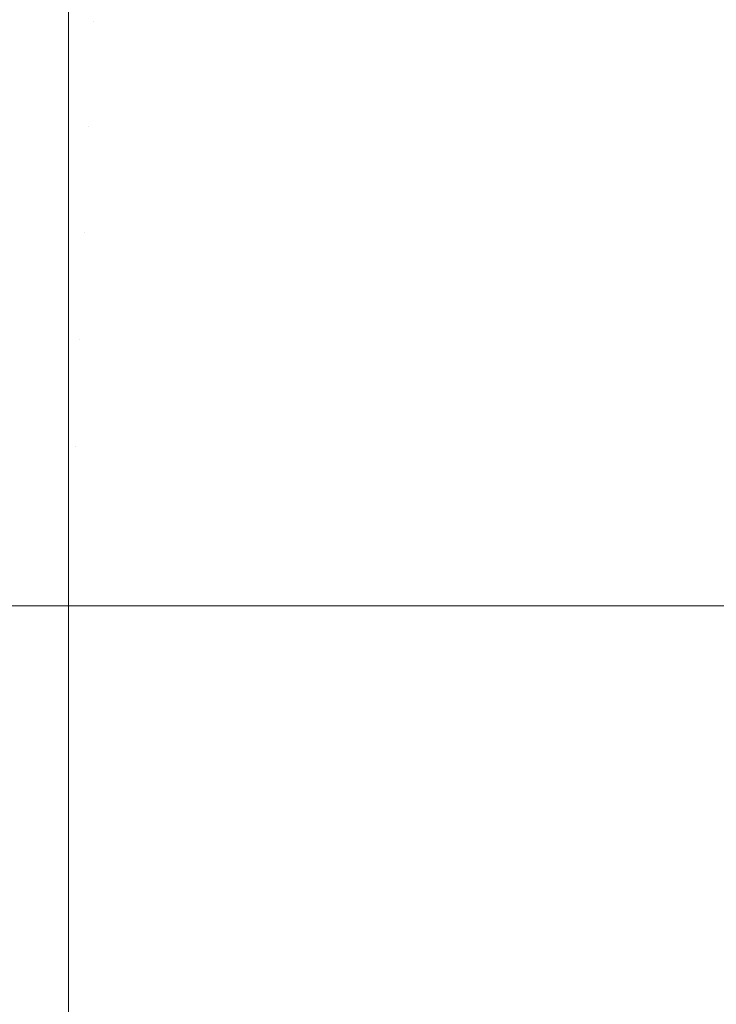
# Model space of a CAD drawing. Header units: centimetres. Extents: x -25.9 to 27.4, y -21.7 to -19.9.
# Tile 82 of 202: x -8.0893 to -8.0633, y -19.9749 to -19.9381. Entities that reach past the tile are written whole.
import ezdxf

# ---------------------------------------------------------------- set-up
doc = ezdxf.new("R2010")
doc.units = ezdxf.units.CM
doc.header["$LTSCALE"] = 2.54
doc.layers.add('Lucido design-1', color=7, linetype='Continuous')

# ---------------------------------------------------------------- blocks, each defined once
blk = doc.blocks.new('Gruppo-5-1')
at = {"color": 7, "linetype": 'Continuous', "lineweight": 9}
for points, invisible_edges in [([(-25.787481, -19.93819, 875.623791), (-25.787481, -19.934287, 875.624746), (-8.087481, -19.934287, 875.624746), (-8.087481, -19.93819, 875.623791)], 10), ([(-8.087481, -19.934287, 875.624746), (-8.08639, -19.93431, 875.624746), (-8.086556, -19.93821, 875.623791), (-8.087481, -19.93819, 875.623791)], 7), ([(-8.08639, -19.93431, 875.624746), (-8.085301, -19.934379, 875.624746), (-8.085632, -19.938268, 875.623791), (-8.086556, -19.93821, 875.623791)], 15), ([(-8.085301, -19.934379, 875.624746), (-8.084215, -19.934495, 875.624746), (-8.084711, -19.938367, 875.623791), (-8.085632, -19.938268, 875.623791)], 15), ([(-8.084215, -19.934495, 875.624746), (-8.083136, -19.934656, 875.624746), (-8.083795, -19.938504, 875.623791), (-8.084711, -19.938367, 875.623791)], 15), ([(-25.787481, -19.934836, 876.418166), (-25.787481, -19.938359, 876.419001), (27.312519, -19.938359, 876.419001), (27.312519, -19.934836, 876.418166)], 10), ([(-8.083136, -19.934656, 875.624746), (-8.082064, -19.934864, 875.624746), (-8.082886, -19.938679, 875.623791), (-8.083795, -19.938504, 875.623791)], 15), ([(-8.082064, -19.934864, 875.624746), (-8.081002, -19.935116, 875.624746), (-8.081986, -19.938894, 875.623791), (-8.082886, -19.938679, 875.623791)], 15), ([(-8.071972, -19.934812, 875.625858), (-8.070917, -19.935493, 875.625858), (-8.073082, -19.938696, 875.624746), (-8.073999, -19.938104, 875.624746)], 15), ([(-8.081002, -19.935116, 875.624746), (-8.079952, -19.935414, 875.624746), (-8.081095, -19.939146, 875.623791), (-8.081986, -19.938894, 875.623791)], 15), ([(-8.065413, -19.934925, 875.627127), (-8.064368, -19.935884, 875.627127), (-8.067014, -19.938645, 875.625858), (-8.067938, -19.937795, 875.625858)], 15), ([(-8.079952, -19.935414, 875.624746), (-8.078915, -19.935755, 875.624746), (-8.080215, -19.939436, 875.623791), (-8.081095, -19.939146, 875.623791)], 15), ([(-8.070917, -19.935493, 875.625858), (-8.069892, -19.936218, 875.625858), (-8.072191, -19.939326, 875.624746), (-8.073082, -19.938696, 875.624746)], 15), ([(-8.078915, -19.935755, 875.624746), (-8.077894, -19.936141, 875.624746), (-8.079349, -19.939763, 875.623791), (-8.080215, -19.939436, 875.623791)], 15), ([(-8.064368, -19.935884, 875.627127), (-8.063366, -19.936887, 875.627127), (-8.066126, -19.939532, 875.625858), (-8.067014, -19.938645, 875.625858)], 15), ([(-8.077894, -19.936141, 875.624746), (-8.07689, -19.936569, 875.624746), (-8.078498, -19.940126, 875.623791), (-8.079349, -19.939763, 875.623791)], 15), ([(-8.069892, -19.936218, 875.625858), (-8.068898, -19.936986, 875.625858), (-8.071328, -19.939994, 875.624746), (-8.072191, -19.939326, 875.624746)], 15), ([(-8.07689, -19.936569, 875.624746), (-8.075905, -19.93704, 875.624746), (-8.077662, -19.940525, 875.623791), (-8.078498, -19.940126, 875.623791)], 15), ([(-8.075905, -19.93704, 875.624746), (-8.074941, -19.937552, 875.624746), (-8.076845, -19.940959, 875.623791), (-8.077662, -19.940525, 875.623791)], 15), ([(-8.068898, -19.936986, 875.625858), (-8.067938, -19.937795, 875.625858), (-8.070493, -19.940698, 875.624746), (-8.071328, -19.939994, 875.624746)], 15), ([(-8.063366, -19.936887, 875.627127), (-8.062406, -19.937931, 875.627127), (-8.065276, -19.940457, 875.625858), (-8.066126, -19.939532, 875.625858)], 15), ([(-8.074941, -19.937552, 875.624746), (-8.073999, -19.938104, 875.624746), (-8.076046, -19.941428, 875.623791), (-8.076845, -19.940959, 875.623791)], 15), ([(-8.067938, -19.937795, 875.625858), (-8.067014, -19.938645, 875.625858), (-8.069689, -19.941436, 875.624746), (-8.070493, -19.940698, 875.624746)], 15), ([(-8.087481, -19.93819, 875.623791), (-8.087481, -19.938357, 875.623757), (-25.787481, -19.938357, 875.623757), (-25.787481, -19.93819, 875.623791)], 10), ([(-8.087481, -19.938357, 875.623757), (-8.087481, -19.93819, 875.623791), (-8.086556, -19.93821, 875.623791)], 10), ([(-8.086556, -19.93821, 875.623791), (-8.086722, -19.94214, 875.622994), (-8.087481, -19.942123, 875.622994), (-8.087481, -19.938357, 875.623757)], 11), ([(-8.086556, -19.93821, 875.623791), (-8.085632, -19.938268, 875.623791), (-8.085965, -19.942188, 875.622994), (-8.086722, -19.94214, 875.622994)], 15), ([(-8.073999, -19.938104, 875.624746), (-8.073082, -19.938696, 875.624746), (-8.075268, -19.94193, 875.623791), (-8.076046, -19.941428, 875.623791)], 15), ([(-8.062406, -19.937931, 875.627127), (-8.061492, -19.939015, 875.627127), (-8.064467, -19.941417, 875.625858), (-8.065276, -19.940457, 875.625858)], 15), ([(-25.787481, -19.942123, 875.622994), (-25.787481, -19.938357, 875.623757), (-8.087481, -19.938357, 875.623757), (-8.087481, -19.942123, 875.622994)], 10), ([(27.312519, -19.939011, 876.419156), (27.312519, -19.938359, 876.419001), (-25.787481, -19.938359, 876.419001), (-25.787481, -19.939011, 876.419156)], 10), ([(-8.085632, -19.938268, 875.623791), (-8.084711, -19.938367, 875.623791), (-8.085211, -19.942268, 875.622994), (-8.085965, -19.942188, 875.622994)], 15), ([(-8.084711, -19.938367, 875.623791), (-8.083795, -19.938504, 875.623791), (-8.08446, -19.942381, 875.622994), (-8.085211, -19.942268, 875.622994)], 15), ([(-8.083795, -19.938504, 875.623791), (-8.082886, -19.938679, 875.623791), (-8.083715, -19.942525, 875.622994), (-8.08446, -19.942381, 875.622994)], 15), ([(-8.082886, -19.938679, 875.623791), (-8.081986, -19.938894, 875.623791), (-8.082977, -19.9427, 875.622994), (-8.083715, -19.942525, 875.622994)], 15), ([(-8.081986, -19.938894, 875.623791), (-8.081095, -19.939146, 875.623791), (-8.082247, -19.942907, 875.622994), (-8.082977, -19.9427, 875.622994)], 15), ([(-8.073082, -19.938696, 875.624746), (-8.072191, -19.939326, 875.624746), (-8.074512, -19.942465, 875.623791), (-8.075268, -19.94193, 875.623791)], 15), ([(-8.067014, -19.938645, 875.625858), (-8.066126, -19.939532, 875.625858), (-8.068917, -19.942208, 875.624746), (-8.069689, -19.941436, 875.624746)], 15), ([(-25.787481, -19.939011, 876.419156), (-25.787481, -19.942637, 876.419853), (27.312519, -19.942637, 876.419853), (27.312519, -19.939011, 876.419156)], 10), ([(-8.081095, -19.939146, 875.623791), (-8.080215, -19.939436, 875.623791), (-8.081526, -19.943145, 875.622994), (-8.082247, -19.942907, 875.622994)], 15), ([(-8.061492, -19.939015, 875.627127), (-8.060625, -19.940137, 875.627127), (-8.063699, -19.942411, 875.625858), (-8.064467, -19.941417, 875.625858)], 15), ([(-8.080215, -19.939436, 875.623791), (-8.079349, -19.939763, 875.623791), (-8.080816, -19.943413, 875.622994), (-8.081526, -19.943145, 875.622994)], 15), ([(-8.072191, -19.939326, 875.624746), (-8.071328, -19.939994, 875.624746), (-8.07378, -19.943031, 875.623791), (-8.074512, -19.942465, 875.623791)], 15), ([(-8.066126, -19.939532, 875.625858), (-8.065276, -19.940457, 875.625858), (-8.068179, -19.943012, 875.624746), (-8.068917, -19.942208, 875.624746)], 15), ([(-8.079349, -19.939763, 875.623791), (-8.078498, -19.940126, 875.623791), (-8.080118, -19.94371, 875.622994), (-8.080816, -19.943413, 875.622994)], 15), ([(-8.071328, -19.939994, 875.624746), (-8.070493, -19.940698, 875.624746), (-8.073072, -19.943628, 875.623791), (-8.07378, -19.943031, 875.623791)], 15), ([(-8.078498, -19.940126, 875.623791), (-8.077662, -19.940525, 875.623791), (-8.079433, -19.944038, 875.622994), (-8.080118, -19.94371, 875.622994)], 15), ([(-8.060625, -19.940137, 875.627127), (-8.059806, -19.941295, 875.627127), (-8.062974, -19.943436, 875.625858), (-8.063699, -19.942411, 875.625858)], 15), ([(-8.077662, -19.940525, 875.623791), (-8.076845, -19.940959, 875.623791), (-8.078763, -19.944394, 875.622994), (-8.079433, -19.944038, 875.622994)], 15), ([(-8.070493, -19.940698, 875.624746), (-8.069689, -19.941436, 875.624746), (-8.07239, -19.944254, 875.623791), (-8.073072, -19.943628, 875.623791)], 15), ([(-8.065276, -19.940457, 875.625858), (-8.064467, -19.941417, 875.625858), (-8.067475, -19.943846, 875.624746), (-8.068179, -19.943012, 875.624746)], 15), ([(-8.076845, -19.940959, 875.623791), (-8.076046, -19.941428, 875.623791), (-8.078108, -19.944778, 875.622994), (-8.078763, -19.944394, 875.622994)], 15), ([(-8.076046, -19.941428, 875.623791), (-8.075268, -19.94193, 875.623791), (-8.077471, -19.945189, 875.622994), (-8.078108, -19.944778, 875.622994)], 15), ([(-8.069689, -19.941436, 875.624746), (-8.068917, -19.942208, 875.624746), (-8.071735, -19.944909, 875.623791), (-8.07239, -19.944254, 875.623791)], 15), ([(-8.064467, -19.941417, 875.625858), (-8.063699, -19.942411, 875.625858), (-8.066808, -19.94471, 875.624746), (-8.067475, -19.943846, 875.624746)], 15), ([(-8.087481, -19.942123, 875.622994), (-8.087481, -19.942637, 875.622912), (-25.787481, -19.942637, 875.622912), (-25.787481, -19.942123, 875.622994)], 10), ([(-8.087481, -19.942637, 875.622912), (-8.087481, -19.942123, 875.622994), (-8.086722, -19.94214, 875.622994)], 10), ([(-8.086722, -19.94214, 875.622994), (-8.08689, -19.946093, 875.622357), (-8.087481, -19.946081, 875.622357), (-8.087481, -19.942637, 875.622912)], 11), ([(-8.086722, -19.94214, 875.622994), (-8.085965, -19.942188, 875.622994), (-8.086301, -19.946131, 875.622357), (-8.08689, -19.946093, 875.622357)], 15), ([(-8.085965, -19.942188, 875.622994), (-8.085211, -19.942268, 875.622994), (-8.085713, -19.946193, 875.622357), (-8.086301, -19.946131, 875.622357)], 15), ([(-8.075268, -19.94193, 875.623791), (-8.074512, -19.942465, 875.623791), (-8.076851, -19.945627, 875.622994), (-8.077471, -19.945189, 875.622994)], 15), ([(-8.068917, -19.942208, 875.624746), (-8.068179, -19.943012, 875.624746), (-8.071109, -19.945591, 875.623791), (-8.071735, -19.944909, 875.623791)], 15), ([(-8.085211, -19.942268, 875.622994), (-8.08446, -19.942381, 875.622994), (-8.085129, -19.946281, 875.622357), (-8.085713, -19.946193, 875.622357)], 15), ([(-8.08446, -19.942381, 875.622994), (-8.083715, -19.942525, 875.622994), (-8.084549, -19.946393, 875.622357), (-8.085129, -19.946281, 875.622357)], 15), ([(-8.083715, -19.942525, 875.622994), (-8.082977, -19.9427, 875.622994), (-8.083974, -19.94653, 875.622357), (-8.084549, -19.946393, 875.622357)], 15), ([(-8.074512, -19.942465, 875.623791), (-8.07378, -19.943031, 875.623791), (-8.076251, -19.946091, 875.622994), (-8.076851, -19.945627, 875.622994)], 15), ([(-8.063699, -19.942411, 875.625858), (-8.062974, -19.943436, 875.625858), (-8.066177, -19.945601, 875.624746), (-8.066808, -19.94471, 875.624746)], 15), ([(27.312519, -19.943232, 876.419968), (27.312519, -19.942637, 876.419853), (-25.787481, -19.942637, 876.419853), (-25.787481, -19.943232, 876.419968)], 10), ([(-25.787481, -19.946081, 875.622357), (-25.787481, -19.942637, 875.622912), (-8.087481, -19.942637, 875.622912), (-8.087481, -19.946081, 875.622357)], 10), ([(-8.082977, -19.9427, 875.622994), (-8.082247, -19.942907, 875.622994), (-8.083405, -19.946691, 875.622357), (-8.083974, -19.94653, 875.622357)], 15), ([(-8.082247, -19.942907, 875.622994), (-8.081526, -19.943145, 875.622994), (-8.082844, -19.946876, 875.622357), (-8.083405, -19.946691, 875.622357)], 15), ([(-25.787481, -19.943232, 876.419968), (-25.787481, -19.946949, 876.420518), (27.312519, -19.946949, 876.420518), (27.312519, -19.943232, 876.419968)], 10), ([(-8.081526, -19.943145, 875.622994), (-8.080816, -19.943413, 875.622994), (-8.082291, -19.947084, 875.622357), (-8.082844, -19.946876, 875.622357)], 15), ([(-8.07378, -19.943031, 875.623791), (-8.073072, -19.943628, 875.623791), (-8.075671, -19.946581, 875.622994), (-8.076251, -19.946091, 875.622994)], 15), ([(-8.068179, -19.943012, 875.624746), (-8.067475, -19.943846, 875.624746), (-8.070512, -19.946298, 875.623791), (-8.071109, -19.945591, 875.623791)], 15), ([(-8.080816, -19.943413, 875.622994), (-8.080118, -19.94371, 875.622994), (-8.081748, -19.947316, 875.622357), (-8.082291, -19.947084, 875.622357)], 15), ([(-8.080118, -19.94371, 875.622994), (-8.079433, -19.944038, 875.622994), (-8.081215, -19.947571, 875.622357), (-8.081748, -19.947316, 875.622357)], 15), ([(-8.073072, -19.943628, 875.623791), (-8.07239, -19.944254, 875.623791), (-8.075112, -19.947094, 875.622994), (-8.075671, -19.946581, 875.622994)], 15), ([(-8.062974, -19.943436, 875.625858), (-8.062293, -19.944491, 875.625858), (-8.065585, -19.946518, 875.624746), (-8.066177, -19.945601, 875.624746)], 15), ([(-8.079433, -19.944038, 875.622994), (-8.078763, -19.944394, 875.622994), (-8.080693, -19.947848, 875.622357), (-8.081215, -19.947571, 875.622357)], 15), ([(-8.067475, -19.943846, 875.624746), (-8.066808, -19.94471, 875.624746), (-8.069946, -19.947031, 875.623791), (-8.070512, -19.946298, 875.623791)], 15), ([(-8.078763, -19.944394, 875.622994), (-8.078108, -19.944778, 875.622994), (-8.080183, -19.948147, 875.622357), (-8.080693, -19.947848, 875.622357)], 15), ([(-8.07239, -19.944254, 875.623791), (-8.071735, -19.944909, 875.623791), (-8.074575, -19.947631, 875.622994), (-8.075112, -19.947094, 875.622994)], 15), ([(-8.078108, -19.944778, 875.622994), (-8.077471, -19.945189, 875.622994), (-8.079687, -19.948468, 875.622357), (-8.080183, -19.948147, 875.622357)], 15), ([(-8.066808, -19.94471, 875.624746), (-8.066177, -19.945601, 875.624746), (-8.069411, -19.947787, 875.623791), (-8.069946, -19.947031, 875.623791)], 15), ([(-8.062293, -19.944491, 875.625858), (-8.061657, -19.945574, 875.625858), (-8.065033, -19.94746, 875.624746), (-8.065585, -19.946518, 875.624746)], 15), ([(-8.077471, -19.945189, 875.622994), (-8.076851, -19.945627, 875.622994), (-8.079204, -19.948809, 875.622357), (-8.079687, -19.948468, 875.622357)], 15), ([(-8.071735, -19.944909, 875.623791), (-8.071109, -19.945591, 875.623791), (-8.074062, -19.948189, 875.622994), (-8.074575, -19.947631, 875.622994)], 15), ([(-8.076851, -19.945627, 875.622994), (-8.076251, -19.946091, 875.622994), (-8.078737, -19.94917, 875.622357), (-8.079204, -19.948809, 875.622357)], 15), ([(-8.071109, -19.945591, 875.623791), (-8.070512, -19.946298, 875.623791), (-8.073573, -19.94877, 875.622994), (-8.074062, -19.948189, 875.622994)], 15), ([(-8.066177, -19.945601, 875.624746), (-8.065585, -19.946518, 875.624746), (-8.068909, -19.948565, 875.623791), (-8.069411, -19.947787, 875.623791)], 15), ([(-8.061657, -19.945574, 875.625858), (-8.061068, -19.946683, 875.625858), (-8.064521, -19.948424, 875.624746), (-8.065033, -19.94746, 875.624746)], 15), ([(-8.087481, -19.946081, 875.622357), (-8.087481, -19.946949, 875.622253), (-25.787481, -19.946949, 875.622253), (-25.787481, -19.946081, 875.622357)], 10), ([(-8.087481, -19.946949, 875.622253), (-8.087481, -19.946081, 875.622357), (-8.08689, -19.946093, 875.622357)], 10), ([(-8.08689, -19.946093, 875.622357), (-8.087059, -19.950064, 875.621879), (-8.087481, -19.950055, 875.621879), (-8.087481, -19.946949, 875.622253)], 11), ([(-8.08689, -19.946093, 875.622357), (-8.086301, -19.946131, 875.622357), (-8.086638, -19.950091, 875.621879), (-8.087059, -19.950064, 875.621879)], 15), ([(-8.086301, -19.946131, 875.622357), (-8.085713, -19.946193, 875.622357), (-8.086218, -19.950135, 875.621879), (-8.086638, -19.950091, 875.621879)], 15), ([(-8.085713, -19.946193, 875.622357), (-8.085129, -19.946281, 875.622357), (-8.0858, -19.950198, 875.621879), (-8.086218, -19.950135, 875.621879)], 15), ([(-8.085129, -19.946281, 875.622357), (-8.084549, -19.946393, 875.622357), (-8.085386, -19.950278, 875.621879), (-8.0858, -19.950198, 875.621879)], 15), ([(-8.076251, -19.946091, 875.622994), (-8.075671, -19.946581, 875.622994), (-8.078285, -19.949551, 875.622357), (-8.078737, -19.94917, 875.622357)], 15), ([(-8.084549, -19.946393, 875.622357), (-8.083974, -19.94653, 875.622357), (-8.084975, -19.950376, 875.621879), (-8.085386, -19.950278, 875.621879)], 15), ([(-8.083974, -19.94653, 875.622357), (-8.083405, -19.946691, 875.622357), (-8.084569, -19.950491, 875.621879), (-8.084975, -19.950376, 875.621879)], 15), ([(-8.075671, -19.946581, 875.622994), (-8.075112, -19.947094, 875.622994), (-8.07785, -19.949951, 875.622357), (-8.078285, -19.949551, 875.622357)], 15), ([(-8.070512, -19.946298, 875.623791), (-8.069946, -19.947031, 875.623791), (-8.073109, -19.94937, 875.622994), (-8.073573, -19.94877, 875.622994)], 15), ([(-8.065585, -19.946518, 875.624746), (-8.065033, -19.94746, 875.624746), (-8.068441, -19.949363, 875.623791), (-8.068909, -19.948565, 875.623791)], 15), ([(27.312519, -19.947491, 876.420598), (27.312519, -19.946949, 876.420518), (-25.787481, -19.946949, 876.420518), (-25.787481, -19.947491, 876.420598)], 10), ([(-25.787481, -19.950055, 875.621879), (-25.787481, -19.946949, 875.622253), (-8.087481, -19.946949, 875.622253), (-8.087481, -19.950055, 875.621879)], 10), ([(-8.083405, -19.946691, 875.622357), (-8.082844, -19.946876, 875.622357), (-8.084168, -19.950623, 875.621879), (-8.084569, -19.950491, 875.621879)], 15), ([(-8.082844, -19.946876, 875.622357), (-8.082291, -19.947084, 875.622357), (-8.083773, -19.950772, 875.621879), (-8.084168, -19.950623, 875.621879)], 15), ([(-8.061068, -19.946683, 875.625858), (-8.060527, -19.947816, 875.625858), (-8.06405, -19.949409, 875.624746), (-8.064521, -19.948424, 875.624746)], 15), ([(-8.082291, -19.947084, 875.622357), (-8.081748, -19.947316, 875.622357), (-8.083385, -19.950938, 875.621879), (-8.083773, -19.950772, 875.621879)], 15), ([(-8.081748, -19.947316, 875.622357), (-8.081215, -19.947571, 875.622357), (-8.083004, -19.95112, 875.621879), (-8.083385, -19.950938, 875.621879)], 15), ([(-8.075112, -19.947094, 875.622994), (-8.074575, -19.947631, 875.622994), (-8.077432, -19.950369, 875.622357), (-8.07785, -19.949951, 875.622357)], 15), ([(-8.069946, -19.947031, 875.623791), (-8.069411, -19.947787, 875.623791), (-8.07267, -19.94999, 875.622994), (-8.073109, -19.94937, 875.622994)], 15), ([(-25.787481, -19.947491, 876.420598), (-25.787481, -19.951285, 876.420993), (27.312519, -19.951285, 876.420993), (27.312519, -19.947491, 876.420598)], 10), ([(-8.081215, -19.947571, 875.622357), (-8.080693, -19.947848, 875.622357), (-8.082631, -19.951318, 875.621879), (-8.083004, -19.95112, 875.621879)], 15), ([(-8.074575, -19.947631, 875.622994), (-8.074062, -19.948189, 875.622994), (-8.077032, -19.950804, 875.622357), (-8.077432, -19.950369, 875.622357)], 15), ([(-8.065033, -19.94746, 875.624746), (-8.064521, -19.948424, 875.624746), (-8.068006, -19.950181, 875.623791), (-8.068441, -19.949363, 875.623791)], 15), ([(-8.080693, -19.947848, 875.622357), (-8.080183, -19.948147, 875.622357), (-8.082267, -19.951531, 875.621879), (-8.082631, -19.951318, 875.621879)], 15), ([(-8.069411, -19.947787, 875.623791), (-8.068909, -19.948565, 875.623791), (-8.072259, -19.950627, 875.622994), (-8.07267, -19.94999, 875.622994)], 15), ([(-8.060527, -19.947816, 875.625858), (-8.060034, -19.948971, 875.625858), (-8.063622, -19.950413, 875.624746), (-8.06405, -19.949409, 875.624746)], 15), ([(-8.080183, -19.948147, 875.622357), (-8.079687, -19.948468, 875.622357), (-8.081912, -19.95176, 875.621879), (-8.082267, -19.951531, 875.621879)], 15), ([(-8.079687, -19.948468, 875.622357), (-8.079204, -19.948809, 875.622357), (-8.081568, -19.952004, 875.621879), (-8.081912, -19.95176, 875.621879)], 15), ([(-8.074062, -19.948189, 875.622994), (-8.073573, -19.94877, 875.622994), (-8.076651, -19.951256, 875.622357), (-8.077032, -19.950804, 875.622357)], 15), ([(-8.064521, -19.948424, 875.624746), (-8.06405, -19.949409, 875.624746), (-8.067607, -19.951016, 875.623791), (-8.068006, -19.950181, 875.623791)], 15), ([(-8.079204, -19.948809, 875.622357), (-8.078737, -19.94917, 875.622357), (-8.081233, -19.952262, 875.621879), (-8.081568, -19.952004, 875.621879)], 15), ([(-8.073573, -19.94877, 875.622994), (-8.073109, -19.94937, 875.622994), (-8.07629, -19.951723, 875.622357), (-8.076651, -19.951256, 875.622357)], 15), ([(-8.068909, -19.948565, 875.623791), (-8.068441, -19.949363, 875.623791), (-8.071875, -19.951282, 875.622994), (-8.072259, -19.950627, 875.622994)], 15), ([(-8.078737, -19.94917, 875.622357), (-8.078285, -19.949551, 875.622357), (-8.080911, -19.952534, 875.621879), (-8.081233, -19.952262, 875.621879)], 15), ([(-8.060034, -19.948971, 875.625858), (-8.059591, -19.950146, 875.625858), (-8.063237, -19.951434, 875.624746), (-8.063622, -19.950413, 875.624746)], 15), ([(-8.078285, -19.949551, 875.622357), (-8.07785, -19.949951, 875.622357), (-8.0806, -19.95282, 875.621879), (-8.080911, -19.952534, 875.621879)], 15), ([(-8.073109, -19.94937, 875.622994), (-8.07267, -19.94999, 875.622994), (-8.075949, -19.952206, 875.622357), (-8.07629, -19.951723, 875.622357)], 15), ([(-8.068441, -19.949363, 875.623791), (-8.068006, -19.950181, 875.623791), (-8.071519, -19.951952, 875.622994), (-8.071875, -19.951282, 875.622994)], 15), ([(-8.06405, -19.949409, 875.624746), (-8.063622, -19.950413, 875.624746), (-8.067244, -19.951868, 875.623791), (-8.067607, -19.951016, 875.623791)], 15), ([(-8.07785, -19.949951, 875.622357), (-8.077432, -19.950369, 875.622357), (-8.080301, -19.953119, 875.621879), (-8.0806, -19.95282, 875.621879)], 15), ([(-8.087481, -19.950055, 875.621879), (-8.087481, -19.951286, 875.621781), (-25.787481, -19.951286, 875.621781), (-25.787481, -19.950055, 875.621879)], 10), ([(-8.087481, -19.951286, 875.621781), (-8.087481, -19.950055, 875.621879), (-8.087059, -19.950064, 875.621879)], 10), ([(-8.087059, -19.950064, 875.621879), (-8.087228, -19.954045, 875.621561), (-8.087481, -19.954039, 875.621561), (-8.087481, -19.951286, 875.621781)], 11), ([(-8.087059, -19.950064, 875.621879), (-8.086638, -19.950091, 875.621879), (-8.086976, -19.954061, 875.621561), (-8.087228, -19.954045, 875.621561)], 15), ([(-8.086638, -19.950091, 875.621879), (-8.086218, -19.950135, 875.621879), (-8.086724, -19.954088, 875.621561), (-8.086976, -19.954061, 875.621561)], 15), ([(-8.086218, -19.950135, 875.621879), (-8.0858, -19.950198, 875.621879), (-8.086474, -19.954125, 875.621561), (-8.086724, -19.954088, 875.621561)], 15), ([(-8.0858, -19.950198, 875.621879), (-8.085386, -19.950278, 875.621879), (-8.086225, -19.954173, 875.621561), (-8.086474, -19.954125, 875.621561)], 15), ([(-8.085386, -19.950278, 875.621879), (-8.084975, -19.950376, 875.621879), (-8.085979, -19.954232, 875.621561), (-8.086225, -19.954173, 875.621561)], 15), ([(-8.07267, -19.94999, 875.622994), (-8.072259, -19.950627, 875.622994), (-8.075628, -19.952702, 875.622357), (-8.075949, -19.952206, 875.622357)], 15), ([(-8.068006, -19.950181, 875.623791), (-8.067607, -19.951016, 875.623791), (-8.071192, -19.952637, 875.622994), (-8.071519, -19.951952, 875.622994)], 15), ([(-8.084975, -19.950376, 875.621879), (-8.084569, -19.950491, 875.621879), (-8.085736, -19.954301, 875.621561), (-8.085979, -19.954232, 875.621561)], 15), ([(-8.084569, -19.950491, 875.621879), (-8.084168, -19.950623, 875.621879), (-8.085496, -19.95438, 875.621561), (-8.085736, -19.954301, 875.621561)], 15), ([(-8.084168, -19.950623, 875.621879), (-8.083773, -19.950772, 875.621879), (-8.085259, -19.954469, 875.621561), (-8.085496, -19.95438, 875.621561)], 15), ([(-8.077432, -19.950369, 875.622357), (-8.077032, -19.950804, 875.622357), (-8.080016, -19.95343, 875.621879), (-8.080301, -19.953119, 875.621879)], 15), ([(-8.072259, -19.950627, 875.622994), (-8.071875, -19.951282, 875.622994), (-8.075329, -19.953212, 875.622357), (-8.075628, -19.952702, 875.622357)], 15), ([(-8.063622, -19.950413, 875.624746), (-8.063237, -19.951434, 875.624746), (-8.066917, -19.952734, 875.623791), (-8.067244, -19.951868, 875.623791)], 15), ([(-8.083773, -19.950772, 875.621879), (-8.083385, -19.950938, 875.621879), (-8.085026, -19.954569, 875.621561), (-8.085259, -19.954469, 875.621561)], 15), ([(-8.083385, -19.950938, 875.621879), (-8.083004, -19.95112, 875.621879), (-8.084798, -19.954678, 875.621561), (-8.085026, -19.954569, 875.621561)], 15), ([(-8.077032, -19.950804, 875.622357), (-8.076651, -19.951256, 875.622357), (-8.079744, -19.953752, 875.621879), (-8.080016, -19.95343, 875.621879)], 15), ([(-8.067607, -19.951016, 875.623791), (-8.067244, -19.951868, 875.623791), (-8.070894, -19.953335, 875.622994), (-8.071192, -19.952637, 875.622994)], 15), ([(27.312519, -19.951781, 876.421045), (27.312519, -19.951285, 876.420993), (-25.787481, -19.951285, 876.420993), (-25.787481, -19.951781, 876.421045)], 10), ([(-25.787481, -19.954039, 875.621561), (-25.787481, -19.951286, 875.621781), (-8.087481, -19.951286, 875.621781), (-8.087481, -19.954039, 875.621561)], 10), ([(-8.083004, -19.95112, 875.621879), (-8.082631, -19.951318, 875.621879), (-8.084574, -19.954796, 875.621561), (-8.084798, -19.954678, 875.621561)], 15), ([(-8.082631, -19.951318, 875.621879), (-8.082267, -19.951531, 875.621879), (-8.084356, -19.954924, 875.621561), (-8.084574, -19.954796, 875.621561)], 15), ([(-8.076651, -19.951256, 875.622357), (-8.07629, -19.951723, 875.622357), (-8.079485, -19.954086, 875.621879), (-8.079744, -19.953752, 875.621879)], 15), ([(-8.071875, -19.951282, 875.622994), (-8.071519, -19.951952, 875.622994), (-8.075052, -19.953733, 875.622357), (-8.075329, -19.953212, 875.622357)], 15), ([(-8.063237, -19.951434, 875.624746), (-8.062895, -19.952471, 875.624746), (-8.066627, -19.953614, 875.623791), (-8.066917, -19.952734, 875.623791)], 15), ([(-25.787481, -19.951781, 876.421045), (-25.787481, -19.955639, 876.42128), (27.312519, -19.955639, 876.42128), (27.312519, -19.951781, 876.421045)], 10), ([(-8.082267, -19.951531, 875.621879), (-8.081912, -19.95176, 875.621879), (-8.084143, -19.955062, 875.621561), (-8.084356, -19.954924, 875.621561)], 15), ([(-8.081912, -19.95176, 875.621879), (-8.081568, -19.952004, 875.621879), (-8.083937, -19.955208, 875.621561), (-8.084143, -19.955062, 875.621561)], 15), ([(-8.07629, -19.951723, 875.622357), (-8.075949, -19.952206, 875.622357), (-8.079242, -19.954431, 875.621879), (-8.079485, -19.954086, 875.621879)], 15), ([(-8.081568, -19.952004, 875.621879), (-8.081233, -19.952262, 875.621879), (-8.083737, -19.955363, 875.621561), (-8.083937, -19.955208, 875.621561)], 15), ([(-8.071519, -19.951952, 875.622994), (-8.071192, -19.952637, 875.622994), (-8.074798, -19.954267, 875.622357), (-8.075052, -19.953733, 875.622357)], 15), ([(-8.067244, -19.951868, 875.623791), (-8.066917, -19.952734, 875.623791), (-8.070626, -19.954045, 875.622994), (-8.070894, -19.953335, 875.622994)], 15), ([(-8.081233, -19.952262, 875.621879), (-8.080911, -19.952534, 875.621879), (-8.083543, -19.955526, 875.621561), (-8.083737, -19.955363, 875.621561)], 15), ([(-8.080911, -19.952534, 875.621879), (-8.0806, -19.95282, 875.621879), (-8.083357, -19.955697, 875.621561), (-8.083543, -19.955526, 875.621561)], 15), ([(-8.075949, -19.952206, 875.622357), (-8.075628, -19.952702, 875.622357), (-8.079013, -19.954786, 875.621879), (-8.079242, -19.954431, 875.621879)], 15), ([(-8.062895, -19.952471, 875.624746), (-8.062597, -19.953521, 875.624746), (-8.066375, -19.954504, 875.623791), (-8.066627, -19.953614, 875.623791)], 15), ([(-8.0806, -19.95282, 875.621879), (-8.080301, -19.953119, 875.621879), (-8.083178, -19.955876, 875.621561), (-8.083357, -19.955697, 875.621561)], 15), ([(-8.075628, -19.952702, 875.622357), (-8.075329, -19.953212, 875.622357), (-8.078799, -19.95515, 875.621879), (-8.079013, -19.954786, 875.621879)], 15), ([(-8.071192, -19.952637, 875.622994), (-8.070894, -19.953335, 875.622994), (-8.074566, -19.95481, 875.622357), (-8.074798, -19.954267, 875.622357)], 15), ([(-8.066917, -19.952734, 875.623791), (-8.066627, -19.953614, 875.623791), (-8.070388, -19.954765, 875.622994), (-8.070626, -19.954045, 875.622994)], 15), ([(-8.080301, -19.953119, 875.621879), (-8.080016, -19.95343, 875.621879), (-8.083007, -19.956062, 875.621561), (-8.083178, -19.955876, 875.621561)], 15), ([(-8.075329, -19.953212, 875.622357), (-8.075052, -19.953733, 875.622357), (-8.078601, -19.955523, 875.621879), (-8.078799, -19.95515, 875.621879)], 15), ([(-8.080016, -19.95343, 875.621879), (-8.079744, -19.953752, 875.621879), (-8.082844, -19.956255, 875.621561), (-8.083007, -19.956062, 875.621561)], 15), ([(-8.070894, -19.953335, 875.622994), (-8.070626, -19.954045, 875.622994), (-8.074357, -19.955363, 875.622357), (-8.074566, -19.95481, 875.622357)], 15), ([(-8.066627, -19.953614, 875.623791), (-8.066375, -19.954504, 875.623791), (-8.070182, -19.955496, 875.622994), (-8.070388, -19.954765, 875.622994)], 15), ([(-8.062597, -19.953521, 875.624746), (-8.062345, -19.954583, 875.624746), (-8.066161, -19.955405, 875.623791), (-8.066375, -19.954504, 875.623791)], 15), ([(-8.079744, -19.953752, 875.621879), (-8.079485, -19.954086, 875.621879), (-8.082689, -19.956456, 875.621561), (-8.082844, -19.956255, 875.621561)], 15), ([(-8.075052, -19.953733, 875.622357), (-8.074798, -19.954267, 875.622357), (-8.078419, -19.955904, 875.621879), (-8.078601, -19.955523, 875.621879)], 15), ([(-8.087481, -19.954039, 875.621561), (-8.087481, -19.955639, 875.621498), (-25.787481, -19.955639, 875.621498), (-25.787481, -19.954039, 875.621561)], 10), ([(-8.087481, -19.955639, 875.621498), (-8.087481, -19.954039, 875.621561), (-8.087228, -19.954045, 875.621561)], 10), ([(-8.087228, -19.954045, 875.621561), (-8.087397, -19.95803, 875.621403), (-8.087481, -19.958028, 875.621403), (-8.087481, -19.955639, 875.621498)], 11), ([(-8.087228, -19.954045, 875.621561), (-8.086976, -19.954061, 875.621561), (-8.087314, -19.958035, 875.621403), (-8.087397, -19.95803, 875.621403)], 15), ([(-8.086976, -19.954061, 875.621561), (-8.086724, -19.954088, 875.621561), (-8.087231, -19.958044, 875.621403), (-8.087314, -19.958035, 875.621403)], 15), ([(-8.086724, -19.954088, 875.621561), (-8.086474, -19.954125, 875.621561), (-8.087148, -19.958056, 875.621403), (-8.087231, -19.958044, 875.621403)], 15), ([(-8.086474, -19.954125, 875.621561), (-8.086225, -19.954173, 875.621561), (-8.087066, -19.958072, 875.621403), (-8.087148, -19.958056, 875.621403)], 15), ([(-8.086225, -19.954173, 875.621561), (-8.085979, -19.954232, 875.621561), (-8.086984, -19.958092, 875.621403), (-8.087066, -19.958072, 875.621403)], 15), ([(-8.085979, -19.954232, 875.621561), (-8.085736, -19.954301, 875.621561), (-8.086904, -19.958114, 875.621403), (-8.086984, -19.958092, 875.621403)], 15), ([(-8.085736, -19.954301, 875.621561), (-8.085496, -19.95438, 875.621561), (-8.086824, -19.958141, 875.621403), (-8.086904, -19.958114, 875.621403)], 15), ([(-8.079485, -19.954086, 875.621879), (-8.079242, -19.954431, 875.621879), (-8.082543, -19.956662, 875.621561), (-8.082689, -19.956456, 875.621561)], 15), ([(-8.074798, -19.954267, 875.622357), (-8.074566, -19.95481, 875.622357), (-8.078253, -19.956292, 875.621879), (-8.078419, -19.955904, 875.621879)], 15), ([(-8.070626, -19.954045, 875.622994), (-8.070388, -19.954765, 875.622994), (-8.074172, -19.955924, 875.622357), (-8.074357, -19.955363, 875.622357)], 15), ([(-8.085496, -19.95438, 875.621561), (-8.085259, -19.954469, 875.621561), (-8.086746, -19.95817, 875.621403), (-8.086824, -19.958141, 875.621403)], 15), ([(-8.085259, -19.954469, 875.621561), (-8.085026, -19.954569, 875.621561), (-8.086669, -19.958203, 875.621403), (-8.086746, -19.95817, 875.621403)], 15), ([(-8.085026, -19.954569, 875.621561), (-8.084798, -19.954678, 875.621561), (-8.086593, -19.958239, 875.621403), (-8.086669, -19.958203, 875.621403)], 15), ([(-8.084798, -19.954678, 875.621561), (-8.084574, -19.954796, 875.621561), (-8.086519, -19.958278, 875.621403), (-8.086593, -19.958239, 875.621403)], 15), ([(-8.079242, -19.954431, 875.621879), (-8.079013, -19.954786, 875.621879), (-8.082406, -19.956875, 875.621561), (-8.082543, -19.956662, 875.621561)], 15), ([(-8.066375, -19.954504, 875.623791), (-8.066161, -19.955405, 875.623791), (-8.070006, -19.956234, 875.622994), (-8.070182, -19.955496, 875.622994)], 15), ([(-8.062345, -19.954583, 875.624746), (-8.062138, -19.955654, 875.624746), (-8.065985, -19.956314, 875.623791), (-8.066161, -19.955405, 875.623791)], 15), ([(-8.084574, -19.954796, 875.621561), (-8.084356, -19.954924, 875.621561), (-8.086447, -19.958321, 875.621403), (-8.086519, -19.958278, 875.621403)], 15), ([(-8.084356, -19.954924, 875.621561), (-8.084143, -19.955062, 875.621561), (-8.086377, -19.958366, 875.621403), (-8.086447, -19.958321, 875.621403)], 15), ([(-8.084143, -19.955062, 875.621561), (-8.083937, -19.955208, 875.621561), (-8.086309, -19.958414, 875.621403), (-8.086377, -19.958366, 875.621403)], 15), ([(-8.079013, -19.954786, 875.621879), (-8.078799, -19.95515, 875.621879), (-8.082278, -19.957093, 875.621561), (-8.082406, -19.956875, 875.621561)], 15), ([(-8.074566, -19.95481, 875.622357), (-8.074357, -19.955363, 875.622357), (-8.078104, -19.956687, 875.621879), (-8.078253, -19.956292, 875.621879)], 15), ([(-8.070388, -19.954765, 875.622994), (-8.070182, -19.955496, 875.622994), (-8.074011, -19.956493, 875.622357), (-8.074172, -19.955924, 875.622357)], 15), ([(-8.083937, -19.955208, 875.621561), (-8.083737, -19.955363, 875.621561), (-8.086242, -19.958466, 875.621403), (-8.086309, -19.958414, 875.621403)], 15), ([(-8.083737, -19.955363, 875.621561), (-8.083543, -19.955526, 875.621561), (-8.086178, -19.95852, 875.621403), (-8.086242, -19.958466, 875.621403)], 15), ([(-8.078799, -19.95515, 875.621879), (-8.078601, -19.955523, 875.621879), (-8.082159, -19.957317, 875.621561), (-8.082278, -19.957093, 875.621561)], 15), ([(-8.074357, -19.955363, 875.622357), (-8.074172, -19.955924, 875.622357), (-8.077972, -19.957088, 875.621879), (-8.078104, -19.956687, 875.621879)], 15), ([(-8.066161, -19.955405, 875.623791), (-8.065985, -19.956314, 875.623791), (-8.069862, -19.956979, 875.622994), (-8.070006, -19.956234, 875.622994)], 15), ([(27.312519, -19.956084, 876.421307), (27.312519, -19.955639, 876.42128), (-25.787481, -19.955639, 876.42128), (-25.787481, -19.956084, 876.421307)], 10), ([(-25.787481, -19.958028, 875.621403), (-25.787481, -19.955639, 875.621498), (-8.087481, -19.955639, 875.621498), (-8.087481, -19.958028, 875.621403)], 10), ([(-8.083543, -19.955526, 875.621561), (-8.083357, -19.955697, 875.621561), (-8.086117, -19.958576, 875.621403), (-8.086178, -19.95852, 875.621403)], 15), ([(-8.083357, -19.955697, 875.621561), (-8.083178, -19.955876, 875.621561), (-8.086057, -19.958635, 875.621403), (-8.086117, -19.958576, 875.621403)], 15), ([(-8.078601, -19.955523, 875.621879), (-8.078419, -19.955904, 875.621879), (-8.08205, -19.957545, 875.621561), (-8.082159, -19.957317, 875.621561)], 15), ([(-8.070182, -19.955496, 875.622994), (-8.070006, -19.956234, 875.622994), (-8.073874, -19.957067, 875.622357), (-8.074011, -19.956493, 875.622357)], 15), ([(-8.062138, -19.955654, 875.624746), (-8.061976, -19.956734, 875.624746), (-8.065848, -19.95723, 875.623791), (-8.065985, -19.956314, 875.623791)], 15), ([(-25.787481, -19.956084, 876.421307), (-25.787481, -19.96, 876.421383), (27.312519, -19.96, 876.421383), (27.312519, -19.956084, 876.421307)], 8), ([(-8.083178, -19.955876, 875.621561), (-8.083007, -19.956062, 875.621561), (-8.086001, -19.958697, 875.621403), (-8.086057, -19.958635, 875.621403)], 15), ([(-8.083007, -19.956062, 875.621561), (-8.082844, -19.956255, 875.621561), (-8.085947, -19.958761, 875.621403), (-8.086001, -19.958697, 875.621403)], 15), ([(-8.078419, -19.955904, 875.621879), (-8.078253, -19.956292, 875.621879), (-8.081951, -19.957778, 875.621561), (-8.08205, -19.957545, 875.621561)], 15), ([(-8.074172, -19.955924, 875.622357), (-8.074011, -19.956493, 875.622357), (-8.077857, -19.957494, 875.621879), (-8.077972, -19.957088, 875.621879)], 15), ([(-8.082844, -19.956255, 875.621561), (-8.082689, -19.956456, 875.621561), (-8.085896, -19.958827, 875.621403), (-8.085947, -19.958761, 875.621403)], 15), ([(-8.082689, -19.956456, 875.621561), (-8.082543, -19.956662, 875.621561), (-8.085847, -19.958896, 875.621403), (-8.085896, -19.958827, 875.621403)], 15), ([(-8.078253, -19.956292, 875.621879), (-8.078104, -19.956687, 875.621879), (-8.081861, -19.958014, 875.621561), (-8.081951, -19.957778, 875.621561)], 15), ([(-8.074011, -19.956493, 875.622357), (-8.073874, -19.957067, 875.622357), (-8.077759, -19.957905, 875.621879), (-8.077857, -19.957494, 875.621879)], 15), ([(-8.070006, -19.956234, 875.622994), (-8.069862, -19.956979, 875.622994), (-8.073762, -19.957648, 875.622357), (-8.073874, -19.957067, 875.622357)], 15), ([(-8.065985, -19.956314, 875.623791), (-8.065848, -19.95723, 875.623791), (-8.069749, -19.957729, 875.622994), (-8.069862, -19.956979, 875.622994)], 15), ([(-8.082543, -19.956662, 875.621561), (-8.082406, -19.956875, 875.621561), (-8.085802, -19.958966, 875.621403), (-8.085847, -19.958896, 875.621403)], 15), ([(-8.082406, -19.956875, 875.621561), (-8.082278, -19.957093, 875.621561), (-8.08576, -19.959038, 875.621403), (-8.085802, -19.958966, 875.621403)], 15), ([(-8.078104, -19.956687, 875.621879), (-8.077972, -19.957088, 875.621879), (-8.081782, -19.958255, 875.621561), (-8.081861, -19.958014, 875.621561)], 15), ([(-8.061976, -19.956734, 875.624746), (-8.06186, -19.957819, 875.624746), (-8.06575, -19.95815, 875.623791), (-8.065848, -19.95723, 875.623791)], 15), ([(-8.082278, -19.957093, 875.621561), (-8.082159, -19.957317, 875.621561), (-8.08572, -19.959112, 875.621403), (-8.08576, -19.959038, 875.621403)], 15), ([(-8.077972, -19.957088, 875.621879), (-8.077857, -19.957494, 875.621879), (-8.081713, -19.958498, 875.621561), (-8.081782, -19.958255, 875.621561)], 15), ([(-8.073874, -19.957067, 875.622357), (-8.073762, -19.957648, 875.622357), (-8.077679, -19.958319, 875.621879), (-8.077759, -19.957905, 875.621879)], 15), ([(-8.069862, -19.956979, 875.622994), (-8.069749, -19.957729, 875.622994), (-8.073675, -19.958232, 875.622357), (-8.073762, -19.957648, 875.622357)], 15), ([(-8.065848, -19.95723, 875.623791), (-8.06575, -19.95815, 875.623791), (-8.069669, -19.958484, 875.622994), (-8.069749, -19.957729, 875.622994)], 15), ([(-8.082159, -19.957317, 875.621561), (-8.08205, -19.957545, 875.621561), (-8.085684, -19.959188, 875.621403), (-8.08572, -19.959112, 875.621403)], 15), ([(-8.08205, -19.957545, 875.621561), (-8.081951, -19.957778, 875.621561), (-8.085651, -19.959265, 875.621403), (-8.085684, -19.959188, 875.621403)], 15), ([(-8.077857, -19.957494, 875.621879), (-8.077759, -19.957905, 875.621879), (-8.081654, -19.958744, 875.621561), (-8.081713, -19.958498, 875.621561)], 15), ([(-8.073762, -19.957648, 875.622357), (-8.073675, -19.958232, 875.622357), (-8.077617, -19.958737, 875.621879), (-8.077679, -19.958319, 875.621879)], 15), ([(-8.087481, -19.958028, 875.621403), (-8.087481, -19.96, 875.621383), (-25.787481, -19.96, 875.621383), (-25.787481, -19.958028, 875.621403)], 8), ([(-8.087481, -19.958028, 875.621403), (-8.087397, -19.95803, 875.621403), (-8.087481, -19.96, 875.621383)], 3), ([(-8.087397, -19.95803, 875.621403), (-8.087314, -19.958035, 875.621403), (-8.087481, -19.96, 875.621383)], 11), ([(-8.087314, -19.958035, 875.621403), (-8.087231, -19.958044, 875.621403), (-8.087481, -19.96, 875.621383)], 11), ([(-8.081951, -19.957778, 875.621561), (-8.081861, -19.958014, 875.621561), (-8.085622, -19.959343, 875.621403), (-8.085651, -19.959265, 875.621403)], 15), ([(-8.081861, -19.958014, 875.621561), (-8.081782, -19.958255, 875.621561), (-8.085596, -19.959423, 875.621403), (-8.085622, -19.959343, 875.621403)], 15), ([(-8.077759, -19.957905, 875.621879), (-8.077679, -19.958319, 875.621879), (-8.081606, -19.958993, 875.621561), (-8.081654, -19.958744, 875.621561)], 15), ([(-8.069749, -19.957729, 875.622994), (-8.069669, -19.958484, 875.622994), (-8.073612, -19.95882, 875.622357), (-8.073675, -19.958232, 875.622357)], 15), ([(-8.06186, -19.957819, 875.624746), (-8.061791, -19.958909, 875.624746), (-8.065691, -19.959074, 875.623791), (-8.06575, -19.95815, 875.623791)], 15), ([(-8.087231, -19.958044, 875.621403), (-8.087148, -19.958056, 875.621403), (-8.087481, -19.96, 875.621383)], 11), ([(-8.087148, -19.958056, 875.621403), (-8.087066, -19.958072, 875.621403), (-8.087481, -19.96, 875.621383)], 11), ([(-8.087066, -19.958072, 875.621403), (-8.086984, -19.958092, 875.621403), (-8.087481, -19.96, 875.621383)], 11), ([(-8.086984, -19.958092, 875.621403), (-8.086904, -19.958114, 875.621403), (-8.087481, -19.96, 875.621383)], 11), ([(-8.086904, -19.958114, 875.621403), (-8.086824, -19.958141, 875.621403), (-8.087481, -19.96, 875.621383)], 11), ([(-8.086824, -19.958141, 875.621403), (-8.086746, -19.95817, 875.621403), (-8.087481, -19.96, 875.621383)], 11), ([(-8.086746, -19.95817, 875.621403), (-8.086669, -19.958203, 875.621403), (-8.087481, -19.96, 875.621383)], 11), ([(-8.086669, -19.958203, 875.621403), (-8.086593, -19.958239, 875.621403), (-8.087481, -19.96, 875.621383)], 11), ([(-8.086593, -19.958239, 875.621403), (-8.086519, -19.958278, 875.621403), (-8.087481, -19.96, 875.621383)], 11), ([(-8.086519, -19.958278, 875.621403), (-8.086447, -19.958321, 875.621403), (-8.087481, -19.96, 875.621383)], 11), ([(-8.086447, -19.958321, 875.621403), (-8.086377, -19.958366, 875.621403), (-8.087481, -19.96, 875.621383)], 11), ([(-8.086377, -19.958366, 875.621403), (-8.086309, -19.958414, 875.621403), (-8.087481, -19.96, 875.621383)], 11), ([(-8.081782, -19.958255, 875.621561), (-8.081713, -19.958498, 875.621561), (-8.085573, -19.959503, 875.621403), (-8.085596, -19.959423, 875.621403)], 15), ([(-8.077679, -19.958319, 875.621879), (-8.077617, -19.958737, 875.621879), (-8.081569, -19.959243, 875.621561), (-8.081606, -19.958993, 875.621561)], 15), ([(-8.073675, -19.958232, 875.622357), (-8.073612, -19.95882, 875.622357), (-8.077572, -19.959157, 875.621879), (-8.077617, -19.958737, 875.621879)], 15), ([(-8.06575, -19.95815, 875.623791), (-8.065691, -19.959074, 875.623791), (-8.069621, -19.959241, 875.622994), (-8.069669, -19.958484, 875.622994)], 15), ([(-8.086309, -19.958414, 875.621403), (-8.086242, -19.958466, 875.621403), (-8.087481, -19.96, 875.621383)], 11), ([(-8.086242, -19.958466, 875.621403), (-8.086178, -19.95852, 875.621403), (-8.087481, -19.96, 875.621383)], 11), ([(-8.086178, -19.95852, 875.621403), (-8.086117, -19.958576, 875.621403), (-8.087481, -19.96, 875.621383)], 11), ([(-8.086117, -19.958576, 875.621403), (-8.086057, -19.958635, 875.621403), (-8.087481, -19.96, 875.621383)], 11), ([(-8.086057, -19.958635, 875.621403), (-8.086001, -19.958697, 875.621403), (-8.087481, -19.96, 875.621383)], 11), ([(-8.086001, -19.958697, 875.621403), (-8.085947, -19.958761, 875.621403), (-8.087481, -19.96, 875.621383)], 11), ([(-8.085947, -19.958761, 875.621403), (-8.085896, -19.958827, 875.621403), (-8.087481, -19.96, 875.621383)], 11), ([(-8.081713, -19.958498, 875.621561), (-8.081654, -19.958744, 875.621561), (-8.085553, -19.959585, 875.621403), (-8.085573, -19.959503, 875.621403)], 15), ([(-8.081654, -19.958744, 875.621561), (-8.081606, -19.958993, 875.621561), (-8.085537, -19.959667, 875.621403), (-8.085553, -19.959585, 875.621403)], 15), ([(-8.077617, -19.958737, 875.621879), (-8.077572, -19.959157, 875.621879), (-8.081542, -19.959495, 875.621561), (-8.081569, -19.959243, 875.621561)], 15), ([(-8.069669, -19.958484, 875.622994), (-8.069621, -19.959241, 875.622994), (-8.073574, -19.959409, 875.622357), (-8.073612, -19.95882, 875.622357)], 15), ([(-8.085896, -19.958827, 875.621403), (-8.085847, -19.958896, 875.621403), (-8.087481, -19.96, 875.621383)], 11), ([(-8.085847, -19.958896, 875.621403), (-8.085802, -19.958966, 875.621403), (-8.087481, -19.96, 875.621383)], 11), ([(-8.085802, -19.958966, 875.621403), (-8.08576, -19.959038, 875.621403), (-8.087481, -19.96, 875.621383)], 11), ([(-8.08576, -19.959038, 875.621403), (-8.08572, -19.959112, 875.621403), (-8.087481, -19.96, 875.621383)], 11), ([(-8.08572, -19.959112, 875.621403), (-8.085684, -19.959188, 875.621403), (-8.087481, -19.96, 875.621383)], 11), ([(-8.081606, -19.958993, 875.621561), (-8.081569, -19.959243, 875.621561), (-8.085525, -19.95975, 875.621403), (-8.085537, -19.959667, 875.621403)], 15), ([(-8.073612, -19.95882, 875.622357), (-8.073574, -19.959409, 875.622357), (-8.077545, -19.959578, 875.621879), (-8.077572, -19.959157, 875.621879)], 15), ([(-8.065691, -19.959074, 875.623791), (-8.065671, -19.96, 875.623791), (-8.069605, -19.96, 875.622994), (-8.069621, -19.959241, 875.622994)], 13), ([(-8.061791, -19.958909, 875.624746), (-8.061768, -19.96, 875.624746), (-8.065671, -19.96, 875.623791), (-8.065691, -19.959074, 875.623791)], 13), ([(-8.085684, -19.959188, 875.621403), (-8.085651, -19.959265, 875.621403), (-8.087481, -19.96, 875.621383)], 11), ([(-8.085651, -19.959265, 875.621403), (-8.085622, -19.959343, 875.621403), (-8.087481, -19.96, 875.621383)], 11), ([(-8.085622, -19.959343, 875.621403), (-8.085596, -19.959423, 875.621403), (-8.087481, -19.96, 875.621383)], 11), ([(-8.085596, -19.959423, 875.621403), (-8.085573, -19.959503, 875.621403), (-8.087481, -19.96, 875.621383)], 11), ([(-8.085573, -19.959503, 875.621403), (-8.085553, -19.959585, 875.621403), (-8.087481, -19.96, 875.621383)], 11), ([(-8.081569, -19.959243, 875.621561), (-8.081542, -19.959495, 875.621561), (-8.085516, -19.959833, 875.621403), (-8.085525, -19.95975, 875.621403)], 15), ([(-8.081542, -19.959495, 875.621561), (-8.081526, -19.959747, 875.621561), (-8.085511, -19.959916, 875.621403), (-8.085516, -19.959833, 875.621403)], 15), ([(-8.077572, -19.959157, 875.621879), (-8.077545, -19.959578, 875.621879), (-8.081526, -19.959747, 875.621561), (-8.081542, -19.959495, 875.621561)], 15), ([(-8.073574, -19.959409, 875.622357), (-8.073562, -19.96, 875.622357), (-8.077536, -19.96, 875.621879), (-8.077545, -19.959578, 875.621879)], 13), ([(-8.069621, -19.959241, 875.622994), (-8.069605, -19.96, 875.622994), (-8.073562, -19.96, 875.622357), (-8.073574, -19.959409, 875.622357)], 13), ([(-8.085553, -19.959585, 875.621403), (-8.085537, -19.959667, 875.621403), (-8.087481, -19.96, 875.621383)], 11), ([(-8.085537, -19.959667, 875.621403), (-8.085525, -19.95975, 875.621403), (-8.087481, -19.96, 875.621383)], 11), ([(-8.085525, -19.95975, 875.621403), (-8.085516, -19.959833, 875.621403), (-8.087481, -19.96, 875.621383)], 11), ([(-8.085516, -19.959833, 875.621403), (-8.085511, -19.959916, 875.621403), (-8.087481, -19.96, 875.621383)], 11), ([(-8.081526, -19.959747, 875.621561), (-8.081521, -19.96, 875.621561), (-8.085509, -19.96, 875.621403), (-8.085511, -19.959916, 875.621403)], 13), ([(-8.077545, -19.959578, 875.621879), (-8.077536, -19.96, 875.621879), (-8.081521, -19.96, 875.621561), (-8.081526, -19.959747, 875.621561)], 13), ([(-25.787481, -21.56, 875.621383), (-25.787481, -19.96, 875.621383), (-8.087481, -19.96, 875.621383), (-8.087481, -21.16, 875.621383)], 8), ([(-8.085511, -19.959916, 875.621403), (-8.085509, -19.96, 875.621403), (-8.087481, -19.96, 875.621383)], 9), ([(-8.087481, -19.96, 875.621383), (-8.085509, -19.96, 875.621403), (-8.08551, -21.16, 875.621426)], 10), ([(-8.08551, -21.16, 875.621426), (-8.087481, -21.16, 875.621383), (-8.087481, -19.96, 875.621383)], 8), ([(-8.083121, -21.16, 875.621479), (-8.08551, -21.16, 875.621426), (-8.085509, -19.96, 875.621403)], 10), ([(-8.083121, -21.16, 875.621479), (-8.085509, -19.96, 875.621403), (-8.081521, -19.96, 875.621561)], 9), ([(-8.081521, -19.96, 875.621561), (-8.081522, -21.16, 875.621582), (-8.083121, -21.16, 875.621479)], 9), ([(-8.078989, -21.16, 875.621745), (-8.081522, -21.16, 875.621582), (-8.081521, -19.96, 875.621561)], 10), ([(-8.078989, -21.16, 875.621745), (-8.081521, -19.96, 875.621561), (-8.077536, -19.96, 875.621879)], 9), ([(-8.077536, -19.96, 875.621879), (-8.077538, -21.16, 875.621899), (-8.078989, -21.16, 875.621745)], 9), ([(-8.074874, -21.16, 875.622181), (-8.077538, -21.16, 875.621899), (-8.077536, -19.96, 875.621879)], 10), ([(-8.074874, -21.16, 875.622181), (-8.077536, -19.96, 875.621879), (-8.073562, -19.96, 875.622357)], 9), ([(-8.073562, -19.96, 875.622357), (-8.073565, -21.16, 875.622375), (-8.074874, -21.16, 875.622181)], 9), ([(-8.070785, -21.16, 875.622787), (-8.073565, -21.16, 875.622375), (-8.073562, -19.96, 875.622357)], 10), ([(-8.070785, -21.16, 875.622787), (-8.073562, -19.96, 875.622357), (-8.069605, -19.96, 875.622994)], 9), ([(-8.069605, -19.96, 875.622994), (-8.069608, -21.16, 875.623012), (-8.070785, -21.16, 875.622787)], 9), ([(-8.066728, -21.16, 875.623561), (-8.069608, -21.16, 875.623012), (-8.069605, -19.96, 875.622994)], 10), ([(-8.066728, -21.16, 875.623561), (-8.069605, -19.96, 875.622994), (-8.065671, -19.96, 875.623791)], 9), ([(-8.065671, -19.96, 875.623791), (-8.065675, -21.16, 875.623807), (-8.066728, -21.16, 875.623561)], 9), ([(-8.06271, -21.16, 875.6245), (-8.065675, -21.16, 875.623807), (-8.065671, -19.96, 875.623791)], 10), ([(-8.06271, -21.16, 875.6245), (-8.065671, -19.96, 875.623791), (-8.061768, -19.96, 875.624746)], 9)]:
    blk.add_3dface(points, dxfattribs=dict(at, invisible_edges=invisible_edges))
blk.add_3dface([(-25.787481, -19.96, 876.421383), (-25.787481, -21.56, 876.421383), (27.312519, -21.56, 876.421383), (27.312519, -19.96, 876.421383)], dxfattribs=at)

msp = doc.modelspace()

# ---------------------------------------------------------------- block references
at = {"layer": 'Lucido design-1', "color": 7}
msp.add_blockref('Gruppo-5-1', (0, 0), dxfattribs=at)

doc.saveas('drawing.dxf')
